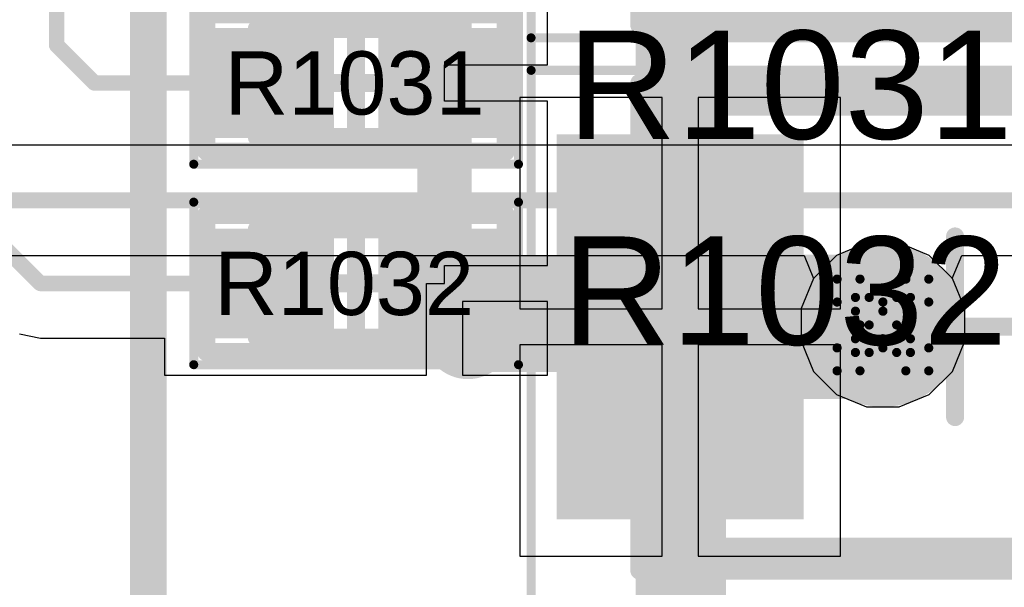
# Model space of a CAD drawing. Header units: inches. Extents: x -6 to 11.2, y -2.2 to 8.3.
# Tile 126 of 256: x 1.989 to 2.204, y 0.433 to 0.556. Entities that reach past the tile are written whole.
import ezdxf

# ---------------------------------------------------------------- set-up
doc = ezdxf.new("R2010")
doc.units = ezdxf.units.IN
doc.header["$MEASUREMENT"] = 0
for name, color, linetype in [('Board Layer Stack Bottom Overlay', 54, 'Continuous'), ('Board Layer Stack Bottom Solder', 6, 'Continuous'), ('Bottom Comp Body -Top13)-Comp Body -Bot14)', 56, 'Continuous'), ('Bottom Courtyard -Top15)-Courtyard -Bot16)', 56, 'Continuous'), ('Bottom Paste', 16, 'Continuous'), ('Drill Drawing', 1, 'Continuous'), ('Layer  6- Inner', 156, 'Continuous'), ('Layer 1- Top', 1, 'Continuous'), ('Layer 3- Inner', 16, 'Continuous'), ('Layer 4- Inner', 76, 'Continuous'), ('Layer 5- Inner', 90, 'Continuous'), ('Layer 7- PWR', 76, 'Continuous'), ('Layer 8- Bottom', 5, 'Continuous'), ('Top Comp Body -Top13)-Comp Body -Bot14)', 56, 'Continuous'), ('Top Comp Outline -Top11)-Comp Outline -Bot12)', 56, 'Continuous'), ('Top Courtyard -Top15)-Courtyard -Bot16)', 56, 'Continuous'), ('Top Overlay', 2, 'Continuous'), ('Top Paste', 8, 'Continuous'), ('Top Solder', 216, 'Continuous'), ('Via Holes', 16, 'Continuous')]:
    doc.layers.add(name, color=color, linetype=linetype)
doc.styles.add('Arial', font='txt', dxfattribs={"height": 0.2})

# ---------------------------------------------------------------- blocks, each defined once
blk = doc.blocks.new('L15006_M_____B_138')
at = {"layer": 'Board Layer Stack Bottom Solder'}
for points in [[(-0.0869685, -0.0419685), (-0.0869685, 0.0419685), (-0.0330315, 0.0419685), (-0.0330315, -0.0419685)], [(0.0330315, -0.0419685), (0.0330315, 0.0419685), (0.0869685, 0.0419685), (0.0869685, -0.0419685)]]:
    blk.add_hatch(color=6, dxfattribs=at).paths.add_polyline_path(points)
at = {"layer": 'Bottom Paste'}
for points in [[(-0.085, -0.04), (-0.085, 0.04), (-0.035, 0.04), (-0.035, -0.04)], [(0.035, -0.04), (0.035, 0.04), (0.085, 0.04), (0.085, -0.04)]]:
    blk.add_hatch(color=16, dxfattribs=at).paths.add_polyline_path(points)
at = {"layer": 'Layer 8- Bottom'}
for points in [[(-0.085, -0.04), (-0.085, 0.04), (-0.035, 0.04), (-0.035, -0.04)], [(0.035, -0.04), (0.035, 0.04), (0.085, 0.04), (0.085, -0.04)]]:
    blk.add_hatch(color=7, dxfattribs=at).paths.add_polyline_path(points)
at = {"layer": 'Board Layer Stack Bottom Overlay'}
for points in [[(-0.05, 0.05, 0.008, 0.008, 0), (0.05, 0.05, 0.008, 0.008, 0)], [(-0.05, -0.05, 0.008, 0.008, 0), (0.05, -0.05, 0.008, 0.008, 0)]]:
    blk.add_lwpolyline(points, format="xyseb", dxfattribs=at)
for points in [[(-0.052, 0.05, 0.004, 0.004, 1), (-0.048, 0.05, 0.004, 0.004, 1)], [(0.048, 0.05, 0.004, 0.004, 1), (0.052, 0.05, 0.004, 0.004, 1)], [(-0.052, -0.05, 0.004, 0.004, 1), (-0.048, -0.05, 0.004, 0.004, 1)], [(0.048, -0.05, 0.004, 0.004, 1), (0.052, -0.05, 0.004, 0.004, 1)]]:
    blk.add_lwpolyline(points, format="xyseb", close=True, dxfattribs=at)
at = {"layer": 'Bottom Comp Body -Top13)-Comp Body -Bot14)'}
for points in [[(-0.0688977, -0.0531496, 0.003937, 0.003937, 0), (-0.0688977, 0.0531496, 0.003937, 0.003937, 0)], [(-0.0688977, 0.0531496, 0.003937, 0.003937, 0), (0.0688976, 0.0531496, 0.003937, 0.003937, 0)], [(0.0688976, -0.0531496, 0.003937, 0.003937, 0), (0.0688976, 0.0531496, 0.003937, 0.003937, 0)], [(-0.0688977, -0.0531496, 0.003937, 0.003937, 0), (0.0688976, -0.0531496, 0.003937, 0.003937, 0)]]:
    blk.add_lwpolyline(points, format="xyseb", dxfattribs=at)
for points in [[(-0.0698819, 0.0531496, 0.0019685, 0.0019685, 1), (-0.0679135, 0.0531496, 0.0019685, 0.0019685, 1)], [(-0.0698819, 0.0531496, 0.0019685, 0.0019685, 1), (-0.0679135, 0.0531496, 0.0019685, 0.0019685, 1)], [(0.0679134, 0.0531496, 0.0019685, 0.0019685, 1), (0.0698818, 0.0531496, 0.0019685, 0.0019685, 1)], [(0.0679134, 0.0531496, 0.0019685, 0.0019685, 1), (0.0698818, 0.0531496, 0.0019685, 0.0019685, 1)], [(-0.0698819, -0.0531496, 0.0019685, 0.0019685, 1), (-0.0679135, -0.0531496, 0.0019685, 0.0019685, 1)], [(-0.0698819, -0.0531496, 0.0019685, 0.0019685, 1), (-0.0679135, -0.0531496, 0.0019685, 0.0019685, 1)], [(0.0679134, -0.0531496, 0.0019685, 0.0019685, 1), (0.0698818, -0.0531496, 0.0019685, 0.0019685, 1)], [(0.0679134, -0.0531496, 0.0019685, 0.0019685, 1), (0.0698818, -0.0531496, 0.0019685, 0.0019685, 1)]]:
    blk.add_lwpolyline(points, format="xyseb", close=True, dxfattribs=at)
at = {"layer": 'Bottom Courtyard -Top15)-Courtyard -Bot16)'}
for points in [[(-0.0925197, -0.0629921, 0.0019685, 0.0019685, 0), (-0.0925197, 0.0629921, 0.0019685, 0.0019685, 0)], [(-0.0925197, 0.0629921, 0.0019685, 0.0019685, 0), (0.0925197, 0.0629921, 0.0019685, 0.0019685, 0)], [(0.0925197, -0.0629921, 0.0019685, 0.0019685, 0), (0.0925197, 0.0629921, 0.0019685, 0.0019685, 0)], [(0, -0.019685, 0.003937, 0.003937, 0), (0, 0.019685, 0.003937, 0.003937, 0)], [(-0.0196851, 0, 0.003937, 0.003937, 0), (0.019685, 0, 0.003937, 0.003937, 0)], [(-0.0925197, -0.0629921, 0.0019685, 0.0019685, 0), (0.0925197, -0.0629921, 0.0019685, 0.0019685, 0)]]:
    blk.add_lwpolyline(points, format="xyseb", dxfattribs=at)
for points in [[(-0.0930118, 0.0629921, 0.0009842, 0.0009842, 1), (-0.0920276, 0.0629921, 0.0009842, 0.0009842, 1)], [(-0.0930118, 0.0629921, 0.0009842, 0.0009842, 1), (-0.0920276, 0.0629921, 0.0009842, 0.0009842, 1)], [(0.0920276, 0.0629921, 0.0009842, 0.0009842, 1), (0.0930118, 0.0629921, 0.0009842, 0.0009842, 1)], [(0.0920276, 0.0629921, 0.0009842, 0.0009842, 1), (0.0930118, 0.0629921, 0.0009842, 0.0009842, 1)], [(-0.0009842, 0.019685, 0.0019685, 0.0019685, 1), (0.0009842, 0.019685, 0.0019685, 0.0019685, 1)], [(-0.0206693, 0, 0.0019685, 0.0019685, 1), (-0.0187009, 0, 0.0019685, 0.0019685, 1)], [(0.0187008, 0, 0.0019685, 0.0019685, 1), (0.0206692, 0, 0.0019685, 0.0019685, 1)], [(-0.0009842, -0.019685, 0.0019685, 0.0019685, 1), (0.0009842, -0.019685, 0.0019685, 0.0019685, 1)], [(-0.0930118, -0.0629921, 0.0009842, 0.0009842, 1), (-0.0920276, -0.0629921, 0.0009842, 0.0009842, 1)], [(-0.0930118, -0.0629921, 0.0009842, 0.0009842, 1), (-0.0920276, -0.0629921, 0.0009842, 0.0009842, 1)], [(0.0920276, -0.0629921, 0.0009842, 0.0009842, 1), (0.0930118, -0.0629921, 0.0009842, 0.0009842, 1)], [(0.0920276, -0.0629921, 0.0009842, 0.0009842, 1), (0.0930118, -0.0629921, 0.0009842, 0.0009842, 1)]]:
    blk.add_lwpolyline(points, format="xyseb", close=True, dxfattribs=at)
blk = doc.blocks.new('L15006_M_____B_139')
at = {"layer": 'Board Layer Stack Bottom Solder'}
for points in [[(-0.0869685, -0.0419685), (-0.0869685, 0.0419685), (-0.0330315, 0.0419685), (-0.0330315, -0.0419685)], [(0.0330315, -0.0419685), (0.0330315, 0.0419685), (0.0869685, 0.0419685), (0.0869685, -0.0419685)]]:
    blk.add_hatch(color=6, dxfattribs=at).paths.add_polyline_path(points)
at = {"layer": 'Bottom Paste'}
for points in [[(-0.085, -0.04), (-0.085, 0.04), (-0.035, 0.04), (-0.035, -0.04)], [(0.035, -0.04), (0.035, 0.04), (0.085, 0.04), (0.085, -0.04)]]:
    blk.add_hatch(color=16, dxfattribs=at).paths.add_polyline_path(points)
at = {"layer": 'Layer 8- Bottom'}
for points in [[(-0.085, -0.04), (-0.085, 0.04), (-0.035, 0.04), (-0.035, -0.04)], [(0.035, -0.04), (0.035, 0.04), (0.085, 0.04), (0.085, -0.04)]]:
    blk.add_hatch(color=7, dxfattribs=at).paths.add_polyline_path(points)
at = {"layer": 'Board Layer Stack Bottom Overlay'}
for points in [[(-0.05, 0.05, 0.008, 0.008, 0), (0.05, 0.05, 0.008, 0.008, 0)], [(-0.05, -0.05, 0.008, 0.008, 0), (0.05, -0.05, 0.008, 0.008, 0)]]:
    blk.add_lwpolyline(points, format="xyseb", dxfattribs=at)
for points in [[(-0.052, 0.05, 0.004, 0.004, 1), (-0.048, 0.05, 0.004, 0.004, 1)], [(0.048, 0.05, 0.004, 0.004, 1), (0.052, 0.05, 0.004, 0.004, 1)], [(-0.052, -0.05, 0.004, 0.004, 1), (-0.048, -0.05, 0.004, 0.004, 1)], [(0.048, -0.05, 0.004, 0.004, 1), (0.052, -0.05, 0.004, 0.004, 1)]]:
    blk.add_lwpolyline(points, format="xyseb", close=True, dxfattribs=at)
at = {"layer": 'Bottom Comp Body -Top13)-Comp Body -Bot14)'}
for points in [[(-0.0688977, -0.0531496, 0.003937, 0.003937, 0), (-0.0688977, 0.0531496, 0.003937, 0.003937, 0)], [(-0.0688977, 0.0531496, 0.003937, 0.003937, 0), (0.0688976, 0.0531496, 0.003937, 0.003937, 0)], [(0.0688976, -0.0531496, 0.003937, 0.003937, 0), (0.0688976, 0.0531496, 0.003937, 0.003937, 0)], [(-0.0688977, -0.0531496, 0.003937, 0.003937, 0), (0.0688976, -0.0531496, 0.003937, 0.003937, 0)]]:
    blk.add_lwpolyline(points, format="xyseb", dxfattribs=at)
for points in [[(-0.0698819, 0.0531496, 0.0019685, 0.0019685, 1), (-0.0679135, 0.0531496, 0.0019685, 0.0019685, 1)], [(-0.0698819, 0.0531496, 0.0019685, 0.0019685, 1), (-0.0679135, 0.0531496, 0.0019685, 0.0019685, 1)], [(0.0679134, 0.0531496, 0.0019685, 0.0019685, 1), (0.0698818, 0.0531496, 0.0019685, 0.0019685, 1)], [(0.0679134, 0.0531496, 0.0019685, 0.0019685, 1), (0.0698818, 0.0531496, 0.0019685, 0.0019685, 1)], [(-0.0698819, -0.0531496, 0.0019685, 0.0019685, 1), (-0.0679135, -0.0531496, 0.0019685, 0.0019685, 1)], [(-0.0698819, -0.0531496, 0.0019685, 0.0019685, 1), (-0.0679135, -0.0531496, 0.0019685, 0.0019685, 1)], [(0.0679134, -0.0531496, 0.0019685, 0.0019685, 1), (0.0698818, -0.0531496, 0.0019685, 0.0019685, 1)], [(0.0679134, -0.0531496, 0.0019685, 0.0019685, 1), (0.0698818, -0.0531496, 0.0019685, 0.0019685, 1)]]:
    blk.add_lwpolyline(points, format="xyseb", close=True, dxfattribs=at)
at = {"layer": 'Bottom Courtyard -Top15)-Courtyard -Bot16)'}
for points in [[(-0.0925197, -0.0629921, 0.0019685, 0.0019685, 0), (-0.0925197, 0.0629921, 0.0019685, 0.0019685, 0)], [(-0.0925197, 0.0629921, 0.0019685, 0.0019685, 0), (0.0925197, 0.0629921, 0.0019685, 0.0019685, 0)], [(0.0925197, -0.0629921, 0.0019685, 0.0019685, 0), (0.0925197, 0.0629921, 0.0019685, 0.0019685, 0)], [(0, -0.019685, 0.003937, 0.003937, 0), (0, 0.019685, 0.003937, 0.003937, 0)], [(-0.0196851, 0, 0.003937, 0.003937, 0), (0.019685, 0, 0.003937, 0.003937, 0)], [(-0.0925197, -0.0629921, 0.0019685, 0.0019685, 0), (0.0925197, -0.0629921, 0.0019685, 0.0019685, 0)]]:
    blk.add_lwpolyline(points, format="xyseb", dxfattribs=at)
for points in [[(-0.0930118, 0.0629921, 0.0009842, 0.0009842, 1), (-0.0920276, 0.0629921, 0.0009842, 0.0009842, 1)], [(-0.0930118, 0.0629921, 0.0009842, 0.0009842, 1), (-0.0920276, 0.0629921, 0.0009842, 0.0009842, 1)], [(0.0920276, 0.0629921, 0.0009842, 0.0009842, 1), (0.0930118, 0.0629921, 0.0009842, 0.0009842, 1)], [(0.0920276, 0.0629921, 0.0009842, 0.0009842, 1), (0.0930118, 0.0629921, 0.0009842, 0.0009842, 1)], [(-0.0009842, 0.019685, 0.0019685, 0.0019685, 1), (0.0009842, 0.019685, 0.0019685, 0.0019685, 1)], [(-0.0206693, 0, 0.0019685, 0.0019685, 1), (-0.0187009, 0, 0.0019685, 0.0019685, 1)], [(0.0187008, 0, 0.0019685, 0.0019685, 1), (0.0206692, 0, 0.0019685, 0.0019685, 1)], [(-0.0009842, -0.019685, 0.0019685, 0.0019685, 1), (0.0009842, -0.019685, 0.0019685, 0.0019685, 1)], [(-0.0930118, -0.0629921, 0.0009842, 0.0009842, 1), (-0.0920276, -0.0629921, 0.0009842, 0.0009842, 1)], [(-0.0930118, -0.0629921, 0.0009842, 0.0009842, 1), (-0.0920276, -0.0629921, 0.0009842, 0.0009842, 1)], [(0.0920276, -0.0629921, 0.0009842, 0.0009842, 1), (0.0930118, -0.0629921, 0.0009842, 0.0009842, 1)], [(0.0920276, -0.0629921, 0.0009842, 0.0009842, 1), (0.0930118, -0.0629921, 0.0009842, 0.0009842, 1)]]:
    blk.add_lwpolyline(points, format="xyseb", close=True, dxfattribs=at)
blk = doc.blocks.new('L15002_035_253')
at = {"layer": 'Layer 1- Top'}
for points in [[(-0.0317914, 0.01), (-0.0067914, 0.01), (-0.0067914, -0.01), (-0.0317914, -0.01)], [(0.0067913, 0.01), (0.0317913, 0.01), (0.0317913, -0.01), (0.0067913, -0.01)]]:
    blk.add_hatch(color=7, dxfattribs=at).paths.add_polyline_path(points)
at = {"layer": 'Top Paste'}
for points in [[(-0.0317914, 0.01), (-0.0067914, 0.01), (-0.0067914, -0.01), (-0.0317914, -0.01)], [(0.0067913, 0.01), (0.0317913, 0.01), (0.0317913, -0.01), (0.0067913, -0.01)]]:
    blk.add_hatch(color=8, dxfattribs=at).paths.add_polyline_path(points)
at = {"layer": 'Top Solder'}
for points in [[(-0.0337599, 0.0119685), (-0.0048229, 0.0119685), (-0.0048229, -0.0119685), (-0.0337599, -0.0119685)], [(0.0048228, 0.0119685), (0.0337598, 0.0119685), (0.0337598, -0.0119685), (0.0048228, -0.0119685)]]:
    blk.add_hatch(color=216, dxfattribs=at).paths.add_polyline_path(points)
at = {"layer": 'Top Comp Body -Top13)-Comp Body -Bot14)'}
for points in [[(-0.0216535, 0.011811, 0.003937, 0.003937, 0), (0.0216535, 0.011811, 0.003937, 0.003937, 0)], [(-0.0216535, -0.011811, 0.003937, 0.003937, 0), (-0.0216535, 0.011811, 0.003937, 0.003937, 0)], [(0.0216535, -0.011811, 0.003937, 0.003937, 0), (0.0216535, 0.011811, 0.003937, 0.003937, 0)], [(-0.0216535, -0.011811, 0.003937, 0.003937, 0), (0.0216535, -0.011811, 0.003937, 0.003937, 0)]]:
    blk.add_lwpolyline(points, format="xyseb", dxfattribs=at)
for points in [[(-0.0226377, 0.011811, 0.0019685, 0.0019685, 1), (-0.0206693, 0.011811, 0.0019685, 0.0019685, 1)], [(-0.0226377, 0.011811, 0.0019685, 0.0019685, 1), (-0.0206693, 0.011811, 0.0019685, 0.0019685, 1)], [(0.0206693, 0.011811, 0.0019685, 0.0019685, 1), (0.0226377, 0.011811, 0.0019685, 0.0019685, 1)], [(0.0206693, 0.011811, 0.0019685, 0.0019685, 1), (0.0226377, 0.011811, 0.0019685, 0.0019685, 1)], [(-0.0226377, -0.011811, 0.0019685, 0.0019685, 1), (-0.0206693, -0.011811, 0.0019685, 0.0019685, 1)], [(-0.0226377, -0.011811, 0.0019685, 0.0019685, 1), (-0.0206693, -0.011811, 0.0019685, 0.0019685, 1)], [(0.0206693, -0.011811, 0.0019685, 0.0019685, 1), (0.0226377, -0.011811, 0.0019685, 0.0019685, 1)], [(0.0206693, -0.011811, 0.0019685, 0.0019685, 1), (0.0226377, -0.011811, 0.0019685, 0.0019685, 1)]]:
    blk.add_lwpolyline(points, format="xyseb", close=True, dxfattribs=at)
at = {"layer": 'Top Comp Outline -Top11)-Comp Outline -Bot12)'}
for points in [[(-0.0326772, -0.0149606, 0.003937, 0.003937, 0), (-0.0326772, 0.0149606, 0.003937, 0.003937, 0)], [(-0.0326772, 0.0149606, 0.003937, 0.003937, 0), (0.0326772, 0.0149606, 0.003937, 0.003937, 0)], [(0.0326772, -0.0149606, 0.003937, 0.003937, 0), (0.0326772, 0.0149606, 0.003937, 0.003937, 0)], [(-0.0326772, -0.0149606, 0.003937, 0.003937, 0), (0.0326772, -0.0149606, 0.003937, 0.003937, 0)]]:
    blk.add_lwpolyline(points, format="xyseb", dxfattribs=at)
for points in [[(-0.0336614, 0.0149606, 0.0019685, 0.0019685, 1), (-0.031693, 0.0149606, 0.0019685, 0.0019685, 1)], [(-0.0336614, 0.0149606, 0.0019685, 0.0019685, 1), (-0.031693, 0.0149606, 0.0019685, 0.0019685, 1)], [(0.031693, 0.0149606, 0.0019685, 0.0019685, 1), (0.0336614, 0.0149606, 0.0019685, 0.0019685, 1)], [(0.031693, 0.0149606, 0.0019685, 0.0019685, 1), (0.0336614, 0.0149606, 0.0019685, 0.0019685, 1)], [(-0.0336614, -0.0149606, 0.0019685, 0.0019685, 1), (-0.031693, -0.0149606, 0.0019685, 0.0019685, 1)], [(-0.0336614, -0.0149606, 0.0019685, 0.0019685, 1), (-0.031693, -0.0149606, 0.0019685, 0.0019685, 1)], [(0.031693, -0.0149606, 0.0019685, 0.0019685, 1), (0.0336614, -0.0149606, 0.0019685, 0.0019685, 1)], [(0.031693, -0.0149606, 0.0019685, 0.0019685, 1), (0.0336614, -0.0149606, 0.0019685, 0.0019685, 1)]]:
    blk.add_lwpolyline(points, format="xyseb", close=True, dxfattribs=at)
at = {"layer": 'Top Courtyard -Top15)-Courtyard -Bot16)'}
for points in [[(-0.0354331, -0.0177165, 0.0019685, 0.0019685, 0), (-0.0354331, 0.0177165, 0.0019685, 0.0019685, 0)], [(-0.0354331, 0.0177165, 0.0019685, 0.0019685, 0), (0.0354331, 0.0177165, 0.0019685, 0.0019685, 0)], [(0.0354331, -0.0177165, 0.0019685, 0.0019685, 0), (0.0354331, 0.0177165, 0.0019685, 0.0019685, 0)], [(0, -0.011811, 0.003937, 0.003937, 0), (0, 0.011811, 0.003937, 0.003937, 0)], [(-0.011811, 0, 0.003937, 0.003937, 0), (0.0118111, 0, 0.003937, 0.003937, 0)], [(-0.0354331, -0.0177165, 0.0019685, 0.0019685, 0), (0.0354331, -0.0177165, 0.0019685, 0.0019685, 0)]]:
    blk.add_lwpolyline(points, format="xyseb", dxfattribs=at)
for points in [[(-0.0359252, 0.0177165, 0.0009842, 0.0009842, 1), (-0.034941, 0.0177165, 0.0009842, 0.0009842, 1)], [(-0.0359252, 0.0177165, 0.0009842, 0.0009842, 1), (-0.034941, 0.0177165, 0.0009842, 0.0009842, 1)], [(0.034941, 0.0177165, 0.0009842, 0.0009842, 1), (0.0359252, 0.0177165, 0.0009842, 0.0009842, 1)], [(0.034941, 0.0177165, 0.0009842, 0.0009842, 1), (0.0359252, 0.0177165, 0.0009842, 0.0009842, 1)], [(-0.0009842, 0.011811, 0.0019685, 0.0019685, 1), (0.0009842, 0.011811, 0.0019685, 0.0019685, 1)], [(-0.0127952, 0, 0.0019685, 0.0019685, 1), (-0.0108268, 0, 0.0019685, 0.0019685, 1)], [(0.0108269, 0, 0.0019685, 0.0019685, 1), (0.0127953, 0, 0.0019685, 0.0019685, 1)], [(-0.0009842, -0.011811, 0.0019685, 0.0019685, 1), (0.0009842, -0.011811, 0.0019685, 0.0019685, 1)], [(-0.0359252, -0.0177165, 0.0009842, 0.0009842, 1), (-0.034941, -0.0177165, 0.0009842, 0.0009842, 1)], [(-0.0359252, -0.0177165, 0.0009842, 0.0009842, 1), (-0.034941, -0.0177165, 0.0009842, 0.0009842, 1)], [(0.034941, -0.0177165, 0.0009842, 0.0009842, 1), (0.0359252, -0.0177165, 0.0009842, 0.0009842, 1)], [(0.034941, -0.0177165, 0.0009842, 0.0009842, 1), (0.0359252, -0.0177165, 0.0009842, 0.0009842, 1)]]:
    blk.add_lwpolyline(points, format="xyseb", close=True, dxfattribs=at)
at = {"layer": 'Top Overlay'}
for points in [[(-0.0187008, 0.0161417, 0.003937, 0.003937, 0), (0.0198819, 0.0161417, 0.003937, 0.003937, 0)], [(-0.0187008, -0.0161417, 0.003937, 0.003937, 0), (0.0198819, -0.0161417, 0.003937, 0.003937, 0)]]:
    blk.add_lwpolyline(points, format="xyseb", dxfattribs=at)
for points in [[(-0.019685, 0.0161417, 0.0019685, 0.0019685, 1), (-0.0177166, 0.0161417, 0.0019685, 0.0019685, 1)], [(0.0188977, 0.0161417, 0.0019685, 0.0019685, 1), (0.0208661, 0.0161417, 0.0019685, 0.0019685, 1)], [(-0.019685, -0.0161417, 0.0019685, 0.0019685, 1), (-0.0177166, -0.0161417, 0.0019685, 0.0019685, 1)], [(0.0188977, -0.0161417, 0.0019685, 0.0019685, 1), (0.0208661, -0.0161417, 0.0019685, 0.0019685, 1)]]:
    blk.add_lwpolyline(points, format="xyseb", close=True, dxfattribs=at)
at = {"layer": 'Top Comp Outline -Top11)-Comp Outline -Bot12)', "style": 'Arial'}
blk.add_text('R1032', height=0.0137795, rotation=360, dxfattribs=at).set_placement((-0.0309938, -0.0068875))
blk = doc.blocks.new('L15002_035_254')
at = {"layer": 'Layer 1- Top'}
for points in [[(-0.0317914, 0.01), (-0.0067914, 0.01), (-0.0067914, -0.01), (-0.0317914, -0.01)], [(0.0067913, 0.01), (0.0317913, 0.01), (0.0317913, -0.01), (0.0067913, -0.01)]]:
    blk.add_hatch(color=7, dxfattribs=at).paths.add_polyline_path(points)
at = {"layer": 'Top Paste'}
for points in [[(-0.0317914, 0.01), (-0.0067914, 0.01), (-0.0067914, -0.01), (-0.0317914, -0.01)], [(0.0067913, 0.01), (0.0317913, 0.01), (0.0317913, -0.01), (0.0067913, -0.01)]]:
    blk.add_hatch(color=8, dxfattribs=at).paths.add_polyline_path(points)
at = {"layer": 'Top Solder'}
for points in [[(-0.0337599, 0.0119685), (-0.0048229, 0.0119685), (-0.0048229, -0.0119685), (-0.0337599, -0.0119685)], [(0.0048228, 0.0119685), (0.0337598, 0.0119685), (0.0337598, -0.0119685), (0.0048228, -0.0119685)]]:
    blk.add_hatch(color=216, dxfattribs=at).paths.add_polyline_path(points)
at = {"layer": 'Top Comp Body -Top13)-Comp Body -Bot14)'}
for points in [[(-0.0216535, 0.011811, 0.003937, 0.003937, 0), (0.0216535, 0.011811, 0.003937, 0.003937, 0)], [(-0.0216535, -0.011811, 0.003937, 0.003937, 0), (-0.0216535, 0.011811, 0.003937, 0.003937, 0)], [(0.0216535, -0.011811, 0.003937, 0.003937, 0), (0.0216535, 0.011811, 0.003937, 0.003937, 0)], [(-0.0216535, -0.011811, 0.003937, 0.003937, 0), (0.0216535, -0.011811, 0.003937, 0.003937, 0)]]:
    blk.add_lwpolyline(points, format="xyseb", dxfattribs=at)
for points in [[(-0.0226377, 0.011811, 0.0019685, 0.0019685, 1), (-0.0206693, 0.011811, 0.0019685, 0.0019685, 1)], [(-0.0226377, 0.011811, 0.0019685, 0.0019685, 1), (-0.0206693, 0.011811, 0.0019685, 0.0019685, 1)], [(0.0206693, 0.011811, 0.0019685, 0.0019685, 1), (0.0226377, 0.011811, 0.0019685, 0.0019685, 1)], [(0.0206693, 0.011811, 0.0019685, 0.0019685, 1), (0.0226377, 0.011811, 0.0019685, 0.0019685, 1)], [(-0.0226377, -0.011811, 0.0019685, 0.0019685, 1), (-0.0206693, -0.011811, 0.0019685, 0.0019685, 1)], [(-0.0226377, -0.011811, 0.0019685, 0.0019685, 1), (-0.0206693, -0.011811, 0.0019685, 0.0019685, 1)], [(0.0206693, -0.011811, 0.0019685, 0.0019685, 1), (0.0226377, -0.011811, 0.0019685, 0.0019685, 1)], [(0.0206693, -0.011811, 0.0019685, 0.0019685, 1), (0.0226377, -0.011811, 0.0019685, 0.0019685, 1)]]:
    blk.add_lwpolyline(points, format="xyseb", close=True, dxfattribs=at)
at = {"layer": 'Top Comp Outline -Top11)-Comp Outline -Bot12)'}
for points in [[(-0.0326772, -0.0149606, 0.003937, 0.003937, 0), (-0.0326772, 0.0149606, 0.003937, 0.003937, 0)], [(-0.0326772, 0.0149606, 0.003937, 0.003937, 0), (0.0326772, 0.0149606, 0.003937, 0.003937, 0)], [(0.0326772, -0.0149606, 0.003937, 0.003937, 0), (0.0326772, 0.0149606, 0.003937, 0.003937, 0)], [(-0.0326772, -0.0149606, 0.003937, 0.003937, 0), (0.0326772, -0.0149606, 0.003937, 0.003937, 0)]]:
    blk.add_lwpolyline(points, format="xyseb", dxfattribs=at)
for points in [[(-0.0336614, 0.0149606, 0.0019685, 0.0019685, 1), (-0.031693, 0.0149606, 0.0019685, 0.0019685, 1)], [(-0.0336614, 0.0149606, 0.0019685, 0.0019685, 1), (-0.031693, 0.0149606, 0.0019685, 0.0019685, 1)], [(0.031693, 0.0149606, 0.0019685, 0.0019685, 1), (0.0336614, 0.0149606, 0.0019685, 0.0019685, 1)], [(0.031693, 0.0149606, 0.0019685, 0.0019685, 1), (0.0336614, 0.0149606, 0.0019685, 0.0019685, 1)], [(-0.0336614, -0.0149606, 0.0019685, 0.0019685, 1), (-0.031693, -0.0149606, 0.0019685, 0.0019685, 1)], [(-0.0336614, -0.0149606, 0.0019685, 0.0019685, 1), (-0.031693, -0.0149606, 0.0019685, 0.0019685, 1)], [(0.031693, -0.0149606, 0.0019685, 0.0019685, 1), (0.0336614, -0.0149606, 0.0019685, 0.0019685, 1)], [(0.031693, -0.0149606, 0.0019685, 0.0019685, 1), (0.0336614, -0.0149606, 0.0019685, 0.0019685, 1)]]:
    blk.add_lwpolyline(points, format="xyseb", close=True, dxfattribs=at)
at = {"layer": 'Top Courtyard -Top15)-Courtyard -Bot16)'}
for points in [[(-0.0354331, -0.0177165, 0.0019685, 0.0019685, 0), (-0.0354331, 0.0177165, 0.0019685, 0.0019685, 0)], [(-0.0354331, 0.0177165, 0.0019685, 0.0019685, 0), (0.0354331, 0.0177165, 0.0019685, 0.0019685, 0)], [(0.0354331, -0.0177165, 0.0019685, 0.0019685, 0), (0.0354331, 0.0177165, 0.0019685, 0.0019685, 0)], [(0, -0.011811, 0.003937, 0.003937, 0), (0, 0.011811, 0.003937, 0.003937, 0)], [(-0.011811, 0, 0.003937, 0.003937, 0), (0.0118111, 0, 0.003937, 0.003937, 0)], [(-0.0354331, -0.0177165, 0.0019685, 0.0019685, 0), (0.0354331, -0.0177165, 0.0019685, 0.0019685, 0)]]:
    blk.add_lwpolyline(points, format="xyseb", dxfattribs=at)
for points in [[(-0.0359252, 0.0177165, 0.0009842, 0.0009842, 1), (-0.034941, 0.0177165, 0.0009842, 0.0009842, 1)], [(-0.0359252, 0.0177165, 0.0009842, 0.0009842, 1), (-0.034941, 0.0177165, 0.0009842, 0.0009842, 1)], [(0.034941, 0.0177165, 0.0009842, 0.0009842, 1), (0.0359252, 0.0177165, 0.0009842, 0.0009842, 1)], [(0.034941, 0.0177165, 0.0009842, 0.0009842, 1), (0.0359252, 0.0177165, 0.0009842, 0.0009842, 1)], [(-0.0009842, 0.011811, 0.0019685, 0.0019685, 1), (0.0009842, 0.011811, 0.0019685, 0.0019685, 1)], [(-0.0127952, 0, 0.0019685, 0.0019685, 1), (-0.0108268, 0, 0.0019685, 0.0019685, 1)], [(0.0108269, 0, 0.0019685, 0.0019685, 1), (0.0127953, 0, 0.0019685, 0.0019685, 1)], [(-0.0009842, -0.011811, 0.0019685, 0.0019685, 1), (0.0009842, -0.011811, 0.0019685, 0.0019685, 1)], [(-0.0359252, -0.0177165, 0.0009842, 0.0009842, 1), (-0.034941, -0.0177165, 0.0009842, 0.0009842, 1)], [(-0.0359252, -0.0177165, 0.0009842, 0.0009842, 1), (-0.034941, -0.0177165, 0.0009842, 0.0009842, 1)], [(0.034941, -0.0177165, 0.0009842, 0.0009842, 1), (0.0359252, -0.0177165, 0.0009842, 0.0009842, 1)], [(0.034941, -0.0177165, 0.0009842, 0.0009842, 1), (0.0359252, -0.0177165, 0.0009842, 0.0009842, 1)]]:
    blk.add_lwpolyline(points, format="xyseb", close=True, dxfattribs=at)
at = {"layer": 'Top Overlay'}
for points in [[(-0.0187008, 0.0161417, 0.003937, 0.003937, 0), (0.0198819, 0.0161417, 0.003937, 0.003937, 0)], [(-0.0187008, -0.0161417, 0.003937, 0.003937, 0), (0.0198819, -0.0161417, 0.003937, 0.003937, 0)]]:
    blk.add_lwpolyline(points, format="xyseb", dxfattribs=at)
for points in [[(-0.019685, 0.0161417, 0.0019685, 0.0019685, 1), (-0.0177166, 0.0161417, 0.0019685, 0.0019685, 1)], [(0.0188977, 0.0161417, 0.0019685, 0.0019685, 1), (0.0208661, 0.0161417, 0.0019685, 0.0019685, 1)], [(-0.019685, -0.0161417, 0.0019685, 0.0019685, 1), (-0.0177166, -0.0161417, 0.0019685, 0.0019685, 1)], [(0.0188977, -0.0161417, 0.0019685, 0.0019685, 1), (0.0208661, -0.0161417, 0.0019685, 0.0019685, 1)]]:
    blk.add_lwpolyline(points, format="xyseb", close=True, dxfattribs=at)
at = {"layer": 'Top Comp Outline -Top11)-Comp Outline -Bot12)', "style": 'Arial'}
blk.add_text('R1031', height=0.0137795, rotation=360, dxfattribs=at).set_placement((-0.0286979, -0.0068875))
blk = doc.blocks.new('AG5300_B_408')
at = {"layer": 'Board Layer Stack Bottom Overlay'}
blk.add_lwpolyline([(1.5068898, 0.1033465, 0.008, 0.008, 0), (1.5068898, 0.4330709, 0.008, 0.008, 0)], format="xyseb", dxfattribs=at)

msp = doc.modelspace()

# ---------------------------------------------------------------- hatches: boundary and pattern name
at = {"layer": 'Layer 1- Top'}
h = msp.add_hatch(color=7, dxfattribs=at)
edge = h.paths.add_edge_path()
edge.add_arc((2.1771654, 0.4897638), 0.015748, 0, 360)
at = {"layer": 'Layer 3- Inner'}
h = msp.add_hatch(color=7, dxfattribs=at)
edge = h.paths.add_edge_path()
edge.add_arc((2.1771654, 0.4897638), 0.015748, 0, 360)
at = {"layer": 'Layer 5- Inner'}
h = msp.add_hatch(color=7, dxfattribs=at)
edge = h.paths.add_edge_path()
edge.add_arc((2.1771654, 0.4897638), 0.015748, 0, 360)
at = {"layer": 'Layer 7- PWR'}
h = msp.add_hatch(color=7, dxfattribs=at)
edge = h.paths.add_edge_path()
edge.add_arc((2.1771654, 0.4897638), 0.017874, 0, 360)
at = {"layer": 'Layer 8- Bottom'}
h = msp.add_hatch(color=7, dxfattribs=at)
edge = h.paths.add_edge_path()
edge.add_arc((2.1771654, 0.4897638), 0.015748, 0, 360)
at = {"layer": 'Via Holes'}
h = msp.add_hatch(color=7, dxfattribs=at)
edge = h.paths.add_edge_path()
edge.add_arc((2.1771654, 0.4897638), 0.007874, 0, 360)

# ---------------------------------------------------------------- linework, layer by layer
at = {"layer": 'Drill Drawing'}
for points in [[(2.1671654, 0.4947638, 0.002, 0.002, 0), (2.1671654, 0.4997638, 0.002, 0.002, 0)], [(2.1671654, 0.4997638, 0.002, 0.002, 0), (2.1721654, 0.4997638, 0.002, 0.002, 0)], [(2.1721654, 0.4997638, 0.002, 0.002, 0), (2.1771654, 0.4947638, 0.002, 0.002, 0)], [(2.1771654, 0.4947638, 0.002, 0.002, 0), (2.1821654, 0.4997638, 0.002, 0.002, 0)], [(2.1821654, 0.4997638, 0.002, 0.002, 0), (2.1871654, 0.4997638, 0.002, 0.002, 0)], [(2.1871654, 0.4947638, 0.002, 0.002, 0), (2.1871654, 0.4997638, 0.002, 0.002, 0)], [(2.1711654, 0.4927638, 0.002, 0.002, 0), (2.1711654, 0.4957638, 0.002, 0.002, 0)], [(2.1711654, 0.4957638, 0.002, 0.002, 0), (2.1741654, 0.4957638, 0.002, 0.002, 0)], [(2.1741654, 0.4957638, 0.002, 0.002, 0), (2.1771654, 0.4927638, 0.002, 0.002, 0)], [(2.1771654, 0.4927638, 0.002, 0.002, 0), (2.1801654, 0.4957638, 0.002, 0.002, 0)], [(2.1801654, 0.4957638, 0.002, 0.002, 0), (2.1831654, 0.4957638, 0.002, 0.002, 0)], [(2.1831654, 0.4927638, 0.002, 0.002, 0), (2.1831654, 0.4957638, 0.002, 0.002, 0)], [(2.1671654, 0.4947638, 0.002, 0.002, 0), (2.1721654, 0.4897638, 0.002, 0.002, 0)], [(2.1821654, 0.4897638, 0.002, 0.002, 0), (2.1871654, 0.4947638, 0.002, 0.002, 0)], [(2.1711654, 0.4927638, 0.002, 0.002, 0), (2.1741654, 0.4897638, 0.002, 0.002, 0)], [(2.1801654, 0.4897638, 0.002, 0.002, 0), (2.1831654, 0.4927638, 0.002, 0.002, 0)], [(2.1671654, 0.4847638, 0.002, 0.002, 0), (2.1721654, 0.4897638, 0.002, 0.002, 0)], [(2.1711654, 0.4867638, 0.002, 0.002, 0), (2.1741654, 0.4897638, 0.002, 0.002, 0)], [(2.1801654, 0.4897638, 0.002, 0.002, 0), (2.1831654, 0.4867638, 0.002, 0.002, 0)], [(2.1821654, 0.4897638, 0.002, 0.002, 0), (2.1871654, 0.4847638, 0.002, 0.002, 0)], [(2.1711654, 0.4837638, 0.002, 0.002, 0), (2.1711654, 0.4867638, 0.002, 0.002, 0)], [(2.1741654, 0.4837638, 0.002, 0.002, 0), (2.1771654, 0.4867638, 0.002, 0.002, 0)], [(2.1771654, 0.4867638, 0.002, 0.002, 0), (2.1801654, 0.4837638, 0.002, 0.002, 0)], [(2.1831654, 0.4837638, 0.002, 0.002, 0), (2.1831654, 0.4867638, 0.002, 0.002, 0)], [(2.1671654, 0.4797638, 0.002, 0.002, 0), (2.1671654, 0.4847638, 0.002, 0.002, 0)], [(2.1721654, 0.4797638, 0.002, 0.002, 0), (2.1771654, 0.4847638, 0.002, 0.002, 0)], [(2.1771654, 0.4847638, 0.002, 0.002, 0), (2.1821654, 0.4797638, 0.002, 0.002, 0)], [(2.1871654, 0.4797638, 0.002, 0.002, 0), (2.1871654, 0.4847638, 0.002, 0.002, 0)], [(2.1711654, 0.4837638, 0.002, 0.002, 0), (2.1741654, 0.4837638, 0.002, 0.002, 0)], [(2.1801654, 0.4837638, 0.002, 0.002, 0), (2.1831654, 0.4837638, 0.002, 0.002, 0)], [(2.1671654, 0.4797638, 0.002, 0.002, 0), (2.1721654, 0.4797638, 0.002, 0.002, 0)], [(2.1821654, 0.4797638, 0.002, 0.002, 0), (2.1871654, 0.4797638, 0.002, 0.002, 0)]]:
    msp.add_lwpolyline(points, format="xyseb", dxfattribs=at)
for points in [[(2.1666654, 0.4997638, 0.001, 0.001, 1), (2.1676654, 0.4997638, 0.001, 0.001, 1)], [(2.1666654, 0.4997638, 0.001, 0.001, 1), (2.1676654, 0.4997638, 0.001, 0.001, 1)], [(2.1716654, 0.4997638, 0.001, 0.001, 1), (2.1726654, 0.4997638, 0.001, 0.001, 1)], [(2.1716654, 0.4997638, 0.001, 0.001, 1), (2.1726654, 0.4997638, 0.001, 0.001, 1)], [(2.1816654, 0.4997638, 0.001, 0.001, 1), (2.1826654, 0.4997638, 0.001, 0.001, 1)], [(2.1816654, 0.4997638, 0.001, 0.001, 1), (2.1826654, 0.4997638, 0.001, 0.001, 1)], [(2.1866654, 0.4997638, 0.001, 0.001, 1), (2.1876654, 0.4997638, 0.001, 0.001, 1)], [(2.1866654, 0.4997638, 0.001, 0.001, 1), (2.1876654, 0.4997638, 0.001, 0.001, 1)], [(2.1706654, 0.4957638, 0.001, 0.001, 1), (2.1716654, 0.4957638, 0.001, 0.001, 1)], [(2.1706654, 0.4957638, 0.001, 0.001, 1), (2.1716654, 0.4957638, 0.001, 0.001, 1)], [(2.1736654, 0.4957638, 0.001, 0.001, 1), (2.1746654, 0.4957638, 0.001, 0.001, 1)], [(2.1736654, 0.4957638, 0.001, 0.001, 1), (2.1746654, 0.4957638, 0.001, 0.001, 1)], [(2.1796654, 0.4957638, 0.001, 0.001, 1), (2.1806654, 0.4957638, 0.001, 0.001, 1)], [(2.1796654, 0.4957638, 0.001, 0.001, 1), (2.1806654, 0.4957638, 0.001, 0.001, 1)], [(2.1826654, 0.4957638, 0.001, 0.001, 1), (2.1836654, 0.4957638, 0.001, 0.001, 1)], [(2.1826654, 0.4957638, 0.001, 0.001, 1), (2.1836654, 0.4957638, 0.001, 0.001, 1)], [(2.1666654, 0.4947638, 0.001, 0.001, 1), (2.1676654, 0.4947638, 0.001, 0.001, 1)], [(2.1666654, 0.4947638, 0.001, 0.001, 1), (2.1676654, 0.4947638, 0.001, 0.001, 1)], [(2.1766654, 0.4947638, 0.001, 0.001, 1), (2.1776654, 0.4947638, 0.001, 0.001, 1)], [(2.1766654, 0.4947638, 0.001, 0.001, 1), (2.1776654, 0.4947638, 0.001, 0.001, 1)], [(2.1866654, 0.4947638, 0.001, 0.001, 1), (2.1876654, 0.4947638, 0.001, 0.001, 1)], [(2.1866654, 0.4947638, 0.001, 0.001, 1), (2.1876654, 0.4947638, 0.001, 0.001, 1)], [(2.1706654, 0.4927638, 0.001, 0.001, 1), (2.1716654, 0.4927638, 0.001, 0.001, 1)], [(2.1706654, 0.4927638, 0.001, 0.001, 1), (2.1716654, 0.4927638, 0.001, 0.001, 1)], [(2.1766654, 0.4927638, 0.001, 0.001, 1), (2.1776654, 0.4927638, 0.001, 0.001, 1)], [(2.1766654, 0.4927638, 0.001, 0.001, 1), (2.1776654, 0.4927638, 0.001, 0.001, 1)], [(2.1826654, 0.4927638, 0.001, 0.001, 1), (2.1836654, 0.4927638, 0.001, 0.001, 1)], [(2.1826654, 0.4927638, 0.001, 0.001, 1), (2.1836654, 0.4927638, 0.001, 0.001, 1)], [(2.1716654, 0.4897638, 0.001, 0.001, 1), (2.1726654, 0.4897638, 0.001, 0.001, 1)], [(2.1716654, 0.4897638, 0.001, 0.001, 1), (2.1726654, 0.4897638, 0.001, 0.001, 1)], [(2.1736654, 0.4897638, 0.001, 0.001, 1), (2.1746654, 0.4897638, 0.001, 0.001, 1)], [(2.1736654, 0.4897638, 0.001, 0.001, 1), (2.1746654, 0.4897638, 0.001, 0.001, 1)], [(2.1796654, 0.4897638, 0.001, 0.001, 1), (2.1806654, 0.4897638, 0.001, 0.001, 1)], [(2.1796654, 0.4897638, 0.001, 0.001, 1), (2.1806654, 0.4897638, 0.001, 0.001, 1)], [(2.1816654, 0.4897638, 0.001, 0.001, 1), (2.1826654, 0.4897638, 0.001, 0.001, 1)], [(2.1816654, 0.4897638, 0.001, 0.001, 1), (2.1826654, 0.4897638, 0.001, 0.001, 1)], [(2.1706654, 0.4867638, 0.001, 0.001, 1), (2.1716654, 0.4867638, 0.001, 0.001, 1)], [(2.1706654, 0.4867638, 0.001, 0.001, 1), (2.1716654, 0.4867638, 0.001, 0.001, 1)], [(2.1766654, 0.4867638, 0.001, 0.001, 1), (2.1776654, 0.4867638, 0.001, 0.001, 1)], [(2.1766654, 0.4867638, 0.001, 0.001, 1), (2.1776654, 0.4867638, 0.001, 0.001, 1)], [(2.1826654, 0.4867638, 0.001, 0.001, 1), (2.1836654, 0.4867638, 0.001, 0.001, 1)], [(2.1826654, 0.4867638, 0.001, 0.001, 1), (2.1836654, 0.4867638, 0.001, 0.001, 1)], [(2.1666654, 0.4847638, 0.001, 0.001, 1), (2.1676654, 0.4847638, 0.001, 0.001, 1)], [(2.1666654, 0.4847638, 0.001, 0.001, 1), (2.1676654, 0.4847638, 0.001, 0.001, 1)], [(2.1766654, 0.4847638, 0.001, 0.001, 1), (2.1776654, 0.4847638, 0.001, 0.001, 1)], [(2.1766654, 0.4847638, 0.001, 0.001, 1), (2.1776654, 0.4847638, 0.001, 0.001, 1)], [(2.1866654, 0.4847638, 0.001, 0.001, 1), (2.1876654, 0.4847638, 0.001, 0.001, 1)], [(2.1866654, 0.4847638, 0.001, 0.001, 1), (2.1876654, 0.4847638, 0.001, 0.001, 1)], [(2.1706654, 0.4837638, 0.001, 0.001, 1), (2.1716654, 0.4837638, 0.001, 0.001, 1)], [(2.1706654, 0.4837638, 0.001, 0.001, 1), (2.1716654, 0.4837638, 0.001, 0.001, 1)], [(2.1736654, 0.4837638, 0.001, 0.001, 1), (2.1746654, 0.4837638, 0.001, 0.001, 1)], [(2.1736654, 0.4837638, 0.001, 0.001, 1), (2.1746654, 0.4837638, 0.001, 0.001, 1)], [(2.1796654, 0.4837638, 0.001, 0.001, 1), (2.1806654, 0.4837638, 0.001, 0.001, 1)], [(2.1796654, 0.4837638, 0.001, 0.001, 1), (2.1806654, 0.4837638, 0.001, 0.001, 1)], [(2.1826654, 0.4837638, 0.001, 0.001, 1), (2.1836654, 0.4837638, 0.001, 0.001, 1)], [(2.1826654, 0.4837638, 0.001, 0.001, 1), (2.1836654, 0.4837638, 0.001, 0.001, 1)], [(2.1666654, 0.4797638, 0.001, 0.001, 1), (2.1676654, 0.4797638, 0.001, 0.001, 1)], [(2.1666654, 0.4797638, 0.001, 0.001, 1), (2.1676654, 0.4797638, 0.001, 0.001, 1)], [(2.1716654, 0.4797638, 0.001, 0.001, 1), (2.1726654, 0.4797638, 0.001, 0.001, 1)], [(2.1716654, 0.4797638, 0.001, 0.001, 1), (2.1726654, 0.4797638, 0.001, 0.001, 1)], [(2.1816654, 0.4797638, 0.001, 0.001, 1), (2.1826654, 0.4797638, 0.001, 0.001, 1)], [(2.1816654, 0.4797638, 0.001, 0.001, 1), (2.1826654, 0.4797638, 0.001, 0.001, 1)], [(2.1866654, 0.4797638, 0.001, 0.001, 1), (2.1876654, 0.4797638, 0.001, 0.001, 1)], [(2.1866654, 0.4797638, 0.001, 0.001, 1), (2.1876654, 0.4797638, 0.001, 0.001, 1)]]:
    msp.add_lwpolyline(points, format="xyseb", close=True, dxfattribs=at)
at = {"layer": 'Layer  6- Inner'}
for p, q in [((2.7749793, 0.5289313), (1.9377692, 0.5289313)), ((1.888189, 0.5049269), (2.1599797, 0.5049269)), ((2.1599797, 0.5049269), (2.1620508, 0.4999269)), ((2.19228, 0.4999269), (2.1943511, 0.5049269)), ((2.1943511, 0.5049269), (2.7700079, 0.5049269)), ((2.1620125, 0.4998886), (2.1592914, 0.4933192)), ((2.1620508, 0.4999269), (2.1620125, 0.4998886)), ((2.1923183, 0.4998886), (2.19228, 0.4999269)), ((2.1950394, 0.4933192), (2.1923183, 0.4998886)), ((2.1592914, 0.4933192), (2.1592914, 0.4862084)), ((2.1950394, 0.4862084), (2.1950394, 0.4933192)), ((2.1592914, 0.4862084), (2.1620125, 0.479639)), ((2.1923183, 0.479639), (2.1950394, 0.4862084)), ((2.1620125, 0.479639), (2.1670406, 0.4746109)), ((2.1872902, 0.4746109), (2.1923183, 0.479639)), ((2.1670406, 0.4746109), (2.17361, 0.4718898)), ((2.1807208, 0.4718898), (2.1872902, 0.4746109)), ((2.17361, 0.4718898), (2.1807208, 0.4718898))]:
    msp.add_line(p, q, dxfattribs=at)
msp.add_lwpolyline([(1.888189, 0.5169291, 0.0035433, 0.0035433, 0), (2.7749793, 0.5169291, 0.0035433, 0.0035433, 0)], format="xyseb", dxfattribs=at)
at = {"layer": 'Layer 1- Top'}
for p, q in [((2.103996, 0.5464567), (2.103996, 0.5625195)), ((2.081496, 0.5385827), (2.081496, 0.5464567)), ((2.081496, 0.5464567), (2.103996, 0.5464567)), ((2.103996, 0.5385827), (2.081496, 0.5385827)), ((2.103996, 0.5225199), (2.103996, 0.5385827)), ((2.1039962, 0.5225199), (2.103996, 0.5225199)), ((2.1039962, 0.5188188), (2.1039962, 0.5225199)), ((2.103996, 0.502756), (2.103996, 0.5188188)), ((2.103996, 0.5188188), (2.1039962, 0.5188188)), ((2.081496, 0.498819), (2.081496, 0.502756)), ((2.081496, 0.502756), (2.103996, 0.502756)), ((2.077559, 0.478819), (2.077559, 0.498819)), ((2.077559, 0.498819), (2.081496, 0.498819)), ((2.103996, 0.494882), (2.085433, 0.494882)), ((2.085433, 0.494882), (2.085433, 0.478819)), ((2.103996, 0.478819), (2.103996, 0.494882)), ((1.9887447, 0.4878045), (1.9933071, 0.486897)), ((1.9933071, 0.486897), (2.0204133, 0.486897)), ((2.0204133, 0.486897), (2.0204133, 0.478819)), ((2.0204133, 0.478819), (2.077559, 0.478819)), ((2.085433, 0.478819), (2.103996, 0.478819))]:
    msp.add_line(p, q, dxfattribs=at)
for points in [[(1.9968504, 0.5507874, 0.0033858, 0.0033858, 0), (1.9968504, 0.5913386, 0.0033858, 0.0033858, 0)], [(2.081496, 0.5425197, 0.011811, 0.011811, 0), (2.081496, 0.5850394, 0.011811, 0.011811, 0)], [(1.9968504, 0.5507874, 0.0033858, 0.0033858, 0), (2.0051181, 0.5425197, 0.0033858, 0.0033858, 0)], [(2.081496, 0.498819, 0.011811, 0.011811, 0), (2.081496, 0.5425197, 0.011811, 0.011811, 0)], [(2.0051181, 0.5425197, 0.0033858, 0.0033858, 0), (2.0429133, 0.5425197, 0.0033858, 0.0033858, 0)], [(1.9818898, 0.5102363, 0.0033858, 0.0033858, 0), (1.9933071, 0.498819, 0.0033858, 0.0033858, 0)], [(2.081496, 0.498819, 0.011811, 0.011811, 0), (2.1232283, 0.498819, 0.011811, 0.011811, 0)], [(2.1232283, 0.498819, 0.011811, 0.011811, 0), (2.1322835, 0.4897638, 0.011811, 0.011811, 0)], [(1.9933071, 0.498819, 0.0033858, 0.0033858, 0), (2.0429133, 0.498819, 0.0033858, 0.0033858, 0)], [(2.1322835, 0.4897638, 0.011811, 0.011811, 0), (2.1771654, 0.4897638, 0.011811, 0.011811, 0)], [(2.1771654, 0.4897638, 0.011811, 0.011811, 0), (2.1787402, 0.4897638, 0.011811, 0.011811, 0)], [(2.1787402, 0.4897638, 0.011811, 0.011811, 0), (2.180315, 0.488189, 0.011811, 0.011811, 0)]]:
    msp.add_lwpolyline(points, format="xyseb", dxfattribs=at)
for points in [[(1.996004, 0.5507874, 0.0016929, 0.0016929, 1), (1.9976968, 0.5507874, 0.0016929, 0.0016929, 1)], [(1.996004, 0.5507874, 0.0016929, 0.0016929, 1), (1.9976968, 0.5507874, 0.0016929, 0.0016929, 1)], [(2.0785433, 0.5425197, 0.0059055, 0.0059055, 1), (2.0844487, 0.5425197, 0.0059055, 0.0059055, 1)], [(2.0785433, 0.5425197, 0.0059055, 0.0059055, 1), (2.0844487, 0.5425197, 0.0059055, 0.0059055, 1)], [(2.0042717, 0.5425197, 0.0016929, 0.0016929, 1), (2.0059645, 0.5425197, 0.0016929, 0.0016929, 1)], [(2.0042717, 0.5425197, 0.0016929, 0.0016929, 1), (2.0059645, 0.5425197, 0.0016929, 0.0016929, 1)], [(2.0420669, 0.5425197, 0.0016929, 0.0016929, 1), (2.0437597, 0.5425197, 0.0016929, 0.0016929, 1)], [(2.0785433, 0.498819, 0.0059055, 0.0059055, 1), (2.0844487, 0.498819, 0.0059055, 0.0059055, 1)], [(2.0785433, 0.498819, 0.0059055, 0.0059055, 1), (2.0844487, 0.498819, 0.0059055, 0.0059055, 1)], [(2.1202756, 0.498819, 0.0059055, 0.0059055, 1), (2.126181, 0.498819, 0.0059055, 0.0059055, 1)], [(2.1202756, 0.498819, 0.0059055, 0.0059055, 1), (2.126181, 0.498819, 0.0059055, 0.0059055, 1)], [(1.9924607, 0.498819, 0.0016929, 0.0016929, 1), (1.9941535, 0.498819, 0.0016929, 0.0016929, 1)], [(1.9924607, 0.498819, 0.0016929, 0.0016929, 1), (1.9941535, 0.498819, 0.0016929, 0.0016929, 1)], [(2.0420669, 0.498819, 0.0016929, 0.0016929, 1), (2.0437597, 0.498819, 0.0016929, 0.0016929, 1)], [(2.1293308, 0.4897638, 0.0059055, 0.0059055, 1), (2.1352362, 0.4897638, 0.0059055, 0.0059055, 1)], [(2.1293308, 0.4897638, 0.0059055, 0.0059055, 1), (2.1352362, 0.4897638, 0.0059055, 0.0059055, 1)], [(2.1742127, 0.4897638, 0.0059055, 0.0059055, 1), (2.1801181, 0.4897638, 0.0059055, 0.0059055, 1)], [(2.1742127, 0.4897638, 0.0059055, 0.0059055, 1), (2.1801181, 0.4897638, 0.0059055, 0.0059055, 1)], [(2.1757875, 0.4897638, 0.0059055, 0.0059055, 1), (2.1816929, 0.4897638, 0.0059055, 0.0059055, 1)], [(2.1757875, 0.4897638, 0.0059055, 0.0059055, 1), (2.1816929, 0.4897638, 0.0059055, 0.0059055, 1)], [(2.1773623, 0.488189, 0.0059055, 0.0059055, 1), (2.1832677, 0.488189, 0.0059055, 0.0059055, 1)]]:
    msp.add_lwpolyline(points, format="xyseb", close=True, dxfattribs=at)
at = {"layer": 'Layer 4- Inner'}
for p, q in [((2.17361, 0.5076378), (2.1670406, 0.5049167)), ((2.1807208, 0.5076378), (2.17361, 0.5076378)), ((2.1872902, 0.5049167), (2.1807208, 0.5076378)), ((2.1670406, 0.5049167), (2.1620125, 0.4998886)), ((2.1923183, 0.4998886), (2.1872902, 0.5049167)), ((2.1620125, 0.4998886), (2.1592914, 0.4933192)), ((2.1950394, 0.4933192), (2.1923183, 0.4998886)), ((2.1592914, 0.4933192), (2.1592914, 0.4862084)), ((2.1950394, 0.4862084), (2.1950394, 0.4933192)), ((2.1592914, 0.4862084), (2.1620125, 0.479639)), ((2.1923183, 0.479639), (2.1950394, 0.4862084)), ((2.1620125, 0.479639), (2.1670406, 0.4746109)), ((2.1872902, 0.4746109), (2.1923183, 0.479639)), ((2.1670406, 0.4746109), (2.17361, 0.4718898)), ((2.1807208, 0.4718898), (2.1872902, 0.4746109)), ((2.17361, 0.4718898), (2.1807208, 0.4718898))]:
    msp.add_line(p, q, dxfattribs=at)
at = {"layer": 'Layer 8- Bottom'}
for p, q in [((2.1289761, 0.5393701), (2.0979134, 0.5393701)), ((2.0979134, 0.5393701), (2.0979134, 0.4933072)), ((2.1289761, 0.4933072), (2.1289761, 0.5393701)), ((2.1679134, 0.5393701), (2.1368501, 0.5393701)), ((2.1368501, 0.5393701), (2.1368501, 0.4933072)), ((2.1679134, 0.4933072), (2.1679134, 0.5393701)), ((2.0979134, 0.4933072), (2.1289761, 0.4933072)), ((2.1368501, 0.4933072), (2.1679134, 0.4933072)), ((2.1289761, 0.4854332), (2.0979134, 0.4854332)), ((2.0979134, 0.4854332), (2.0979134, 0.4393701)), ((2.1289761, 0.4393701), (2.1289761, 0.4854332)), ((2.1679134, 0.4854332), (2.1368501, 0.4854332)), ((2.1368501, 0.4854332), (2.1368501, 0.4393701)), ((2.1679134, 0.4393701), (2.1679134, 0.4854332)), ((2.0979134, 0.4393701), (2.1289761, 0.4393701)), ((2.1368501, 0.4393701), (2.1679134, 0.4393701))]:
    msp.add_line(p, q, dxfattribs=at)
for points in [[(2.1330709, 0.4893701, 0.019685, 0.019685, 0), (2.1330709, 0.6082677, 0.019685, 0.019685, 0)], [(2.1329134, 0.4893701, 0.0314961, 0.0314961, 0), (2.1330709, 0.4893701, 0.0314961, 0.0314961, 0)], [(2.1330709, 0.4893701, 0.0314961, 0.0314961, 0), (2.1767717, 0.4893701, 0.0314961, 0.0314961, 0)], [(2.1767717, 0.4893701, 0.0314961, 0.0314961, 0), (2.1771654, 0.4897638, 0.0314961, 0.0314961, 0)], [(2.0866142, 0.4877953, 0.019685, 0.019685, 0), (2.0866142, 0.4893701, 0.019685, 0.019685, 0)], [(2.0866142, 0.4893701, 0.019685, 0.019685, 0), (2.1329134, 0.4893701, 0.019685, 0.019685, 0)], [(2.1330709, 0.4307087, 0.019685, 0.019685, 0), (2.1330709, 0.4893701, 0.019685, 0.019685, 0)]]:
    msp.add_lwpolyline(points, format="xyseb", dxfattribs=at)
for points in [[(2.1250394, 0.4893701, 0.015748, 0.015748, 1), (2.1407874, 0.4893701, 0.015748, 0.015748, 1)], [(2.1251969, 0.4893701, 0.015748, 0.015748, 1), (2.1409449, 0.4893701, 0.015748, 0.015748, 1)], [(2.1251969, 0.4893701, 0.015748, 0.015748, 1), (2.1409449, 0.4893701, 0.015748, 0.015748, 1)], [(2.1688977, 0.4893701, 0.015748, 0.015748, 1), (2.1846457, 0.4893701, 0.015748, 0.015748, 1)], [(2.1688977, 0.4893701, 0.015748, 0.015748, 1), (2.1846457, 0.4893701, 0.015748, 0.015748, 1)], [(2.1692914, 0.4897638, 0.015748, 0.015748, 1), (2.1850394, 0.4897638, 0.015748, 0.015748, 1)], [(2.081693, 0.4893701, 0.0098425, 0.0098425, 1), (2.0915354, 0.4893701, 0.0098425, 0.0098425, 1)], [(2.081693, 0.4893701, 0.0098425, 0.0098425, 1), (2.0915354, 0.4893701, 0.0098425, 0.0098425, 1)], [(2.1279922, 0.4893701, 0.0098425, 0.0098425, 1), (2.1378346, 0.4893701, 0.0098425, 0.0098425, 1)], [(2.1281497, 0.4893701, 0.0098425, 0.0098425, 1), (2.1379921, 0.4893701, 0.0098425, 0.0098425, 1)], [(2.1281497, 0.4893701, 0.0098425, 0.0098425, 1), (2.1379921, 0.4893701, 0.0098425, 0.0098425, 1)], [(2.081693, 0.4877953, 0.0098425, 0.0098425, 1), (2.0915354, 0.4877953, 0.0098425, 0.0098425, 1)], [(2.1281497, 0.4307087, 0.0098425, 0.0098425, 1), (2.1379921, 0.4307087, 0.0098425, 0.0098425, 1)]]:
    msp.add_lwpolyline(points, format="xyseb", close=True, dxfattribs=at)

# ---------------------------------------------------------------- block references
for name, p in [('AG5300_B_408', (0.51, 0.305)), ('L15006_M_____B_138', (2.1929134, 0.6082677)), ('L15002_035_254', (2.0622047, 0.5425197)), ('L15006_M_____B_139', (2.1929134, 0.4893701)), ('L15002_035_253', (2.0622047, 0.498819))]:
    msp.add_blockref(name, p)

# ---------------------------------------------------------------- texts
at = {"layer": 'Top Overlay', "style": 'Arial'}
for s, p in [('R1031', (2.1082837, 0.5303188)), ('R1032', (2.1071039, 0.485437))]:
    msp.add_text(s, height=0.023622, dxfattribs=at).set_placement(p)

doc.saveas('drawing.dxf')
